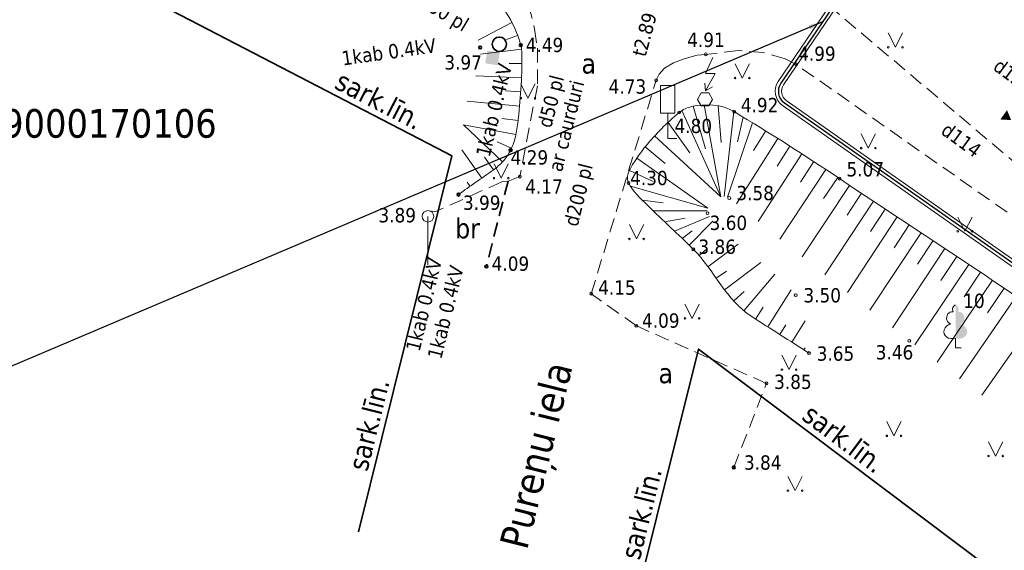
# Model space of a CAD drawing. Header units: metres. Extents: x 479801 to 960259, y 275948 to 557431.
# Tile 18 of 48: x 483288 to 483323, y 276176 to 276195. Entities that reach past the tile are written whole.
import ezdxf
from ezdxf.enums import TextEntityAlignment as Align

# ---------------------------------------------------------------- set-up
doc = ezdxf.new("R2010")
doc.units = ezdxf.units.M
doc.linetypes.add('ADTI_0', pattern=[2, 1, 1])
doc.linetypes.add('ADTI_2', pattern=[0.75, 0.5, -0.25])
for name, color, linetype, lineweight in [('APGR_SARK_####_####_#', 1, 'ADTI_0', 35), ('APGR_SARK_####_TKST_#', 240, 'ADTI_0', 9), ('APGS_VADV_ZSPR_TKST_#', 240, 'ADTI_0', 9), ('CELI_CAPM_####_####_#', 7, 'ADTI_2', 35), ('CELI_CMAL_####_####_#', 7, 'ADTI_2', 9), ('CELI_CSEG_####_TKST_#', 7, 'ADTI_0', 9), ('CELI_ELEM_####_####_#', 7, 'ADTI_0', 9), ('CELI_IELA_####_TKST_#', 7, 'ADTI_0', 35), ('CKOM_ELEM_####_####_#', 135, 'ADTI_0', 9), ('ELEK_ELEM_####_####_#', 7, 'ADTI_0', 35), ('ELEK_VADV_ZSPR_TKST_#', 7, 'ADTI_0', 9), ('GAZE_VADP_VSP2_TKST_#', 240, 'ADTI_0', 9), ('Layer2', 141, 'Continuous', 13), ('NORB_ELEM_####_####_#', 7, 'ADTI_0', 9), ('NORB_ZOGS_BARJ_####_#', 7, 'ADTI_0', 9), ('RELJ_AATZ_####_TKST_#', 7, 'ADTI_0', 9), ('RELJ_ELEM_####_####_#', 7, 'ADTI_0', 35), ('RELJ_NOGA_####_####_#', 7, 'ADTI_0', 9), ('TERT_ELEM_####_####_#', 3, 'ADTI_0', 9), ('UDTK_VADP_UDEN_TKST_I', 120, 'ADTI_0', 9), ('vadi', 1, 'Continuous', 0)]:
    doc.layers.add(name, color=color, linetype=linetype, lineweight=lineweight)
for name, color, linetype, lineweight, true_color in [('DREN_VADP_####_TKST_#', 7, 'ADTI_0', 9, 0x965c00), ('ELEK_VADP_ZSPR_PROJ', 7, 'ELEK_VADP_ZSPR_PROJ ---- W1 ---- W1 ---- W1 ----', 30, 0x7c00a5), ('ROBZ_UZMR_####_TKST_#', 4, 'ADTI_0', 20, 0x00ffff), ('SAKT_ELEM_####_####_#', 7, 'ADTI_0', 35, 0x00b400), ('SKAN_VADP_PAST_TKST_I', 7, 'ADTI_0', 9, 0xb46600), ('TERT_DIAM_####_TKST_#', 7, 'ADTI_0', 9, 0x00e100), ('UDTK_VADP_NEDR_TKST_#', 7, 'ADTI_0', 9, 0xc0c0c0)]:
    doc.layers.add(name, color=color, linetype=linetype, lineweight=lineweight, true_color=true_color)
doc.styles.get("Standard").update_dxf_attribs({"font": 'wromlats.shx'})
doc.styles.add('Tahoma_05_CB', font='tahoma.ttf', dxfattribs={"height": 0.5})
doc.styles.add('Tahoma_05_LB', font='tahoma.ttf', dxfattribs={"height": 0.5})
doc.styles.add('Tahoma_05_LT', font='tahoma.ttf', dxfattribs={"height": 0.5})
doc.styles.add('Tahoma_07_CB', font='tahoma.ttf', dxfattribs={"height": 0.7})
doc.styles.add('Tahoma_07_CC', font='tahoma.ttf', dxfattribs={"height": 0.7})
doc.styles.add('Tahoma_1_LB', font='tahoma.ttf', dxfattribs={"height": 1})
doc.linetypes.add('ELEK_VADP_ZSPR_PROJ ---- W1 ---- W1 ---- W1 ----', pattern='A,10,-1,["W1",Standard,S=0.7,R=0,X=-0.7,Y=-0.35],-1,0', length=12)
doc.dimstyles.new('ISO-25', dxfattribs={"dimtxt": 2.5, "dimasz": 2.5, "dimexe": 1.25, "dimexo": 0.625, "dimtad": 1, "dimtxsty": 'Standard', "dimcen": 2.5, "dimadec": 0, "dimazin": 0, "dimtfac": 1, "dimtmove": 0, "dimatfit": 3, "dimfxl": 1, "dimarcsym": 0})

# ---------------------------------------------------------------- blocks, each defined once
blk = doc.blocks.new('PKT')
at = {"layer": 'RELJ_ELEM_####_####_#', "color": 7, "linetype": 'Continuous', "lineweight": 35}
blk.add_circle((0, 0), 0.05, dxfattribs=at)
blk = doc.blocks.new('STKABGUZM')
at = {"layer": 'SAKT_ELEM_####_####_#', "color": 5, "linetype": 'Continuous', "lineweight": 9, "true_color": 0x0000ff}
blk.add_solid([(-0.213, 0), (0.107, 0.2), (0.107, -0.2)], dxfattribs=at)
blk = doc.blocks.new('PKT_1')
at = {"layer": 'RELJ_ELEM_####_####_#', "color": 7, "linetype": 'Continuous', "lineweight": 20, "ltscale": 0.7}
blk.add_circle((0, 0), 0.05, dxfattribs=at)
blk = doc.blocks.new('LAPUKO')
at = {"layer": 'TERT_ELEM_####_####_#', "linetype": 'Continuous', "lineweight": 9, "true_color": 0x00e100}
h = blk.add_hatch(color=92, dxfattribs=at)
edge = h.paths.add_edge_path()
edge.add_line((0, 1.5), (0, 0.347))
edge.add_ellipse((0.09, 0.593), major_axis=(-0.307, 0.095), ratio=0.814445, start_angle=87.7296, end_angle=270)
edge.add_ellipse((0.128, 1.055), major_axis=(0.039, -0.212), ratio=0.861323, start_angle=0, end_angle=180)
edge.add_line((0.09, 1.268), (0.089, 1.269))
edge.add_ellipse((0, 1.35), major_axis=(0, -0.15), ratio=0.707107, start_angle=57.0494, end_angle=179.7836)
at = {"layer": 'TERT_ELEM_####_####_#', "color": 92, "linetype": 'Continuous', "lineweight": 9, "true_color": 0x00e100}
for p, q in [((0, 0.347), (0, 0)), ((0, 0), (0.2, 0))]:
    blk.add_line(p, q, dxfattribs=at)
at = {"layer": 'TERT_ELEM_####_####_#', "color": 92, "linetype": 'Continuous', "lineweight": 9, "true_color": 0x00e100, "extrusion": (0, 0, -1)}
for centre, major_axis, ratio, start_param, end_param in [((0, 1.35), (0, -0.15), 0.707107, 0.995701, 3.137816), ((-0.128, 1.055), (-0.039, -0.212), 0.861323, 0, 3.141593)]:
    blk.add_ellipse(centre, major_axis=major_axis, ratio=ratio, start_param=start_param, end_param=end_param, dxfattribs=at)
at = {"layer": 'TERT_ELEM_####_####_#', "color": 92, "linetype": 'Continuous', "lineweight": 9, "true_color": 0x00e100}
blk.add_ellipse((-0.09, 0.593), major_axis=(0.307, 0.095), ratio=0.814445, start_param=1.570796, end_param=4.752015, dxfattribs=at)
blk = doc.blocks.new('CZIME')
at = {"layer": 'CELI_ELEM_####_####_#', "color": 7, "linetype": 'Continuous', "lineweight": 9}
for p, q in [((0.246, 1.847), (-0.254, 1.847)), ((-0.254, 0.878), (-0.254, 1.847)), ((0.246, 0.878), (0.246, 1.847)), ((0.246, 0.878), (-0.254, 0.878)), ((0, 0.878), (0, 0)), ((0, 0), (0.315, 0))]:
    blk.add_line(p, q, dxfattribs=at)
blk = doc.blocks.new('KABST')
at = {"layer": 'CKOM_ELEM_####_####_#', "color": 7, "linetype": 'Continuous', "lineweight": 9}
blk.add_line((0.023, 0.3), (0.264, 0.439), dxfattribs=at)
blk.add_lwpolyline([(0.272, 1.462), (0.023, 0.899), (0.359, 0.899), (0.023, 0.3), (0.001, 0.57)], dxfattribs=at)
blk.add_lwpolyline([(-0.133, -0.23), (0.133, -0.23), (0.266, 0), (0.133, 0.231), (-0.133, 0.231), (-0.266, 0), (-0.133, -0.23)], close=True, dxfattribs=at)
blk = doc.blocks.new('BARJST')
at = {"layer": 'NORB_ELEM_####_####_#', "color": 52, "linetype": 'Continuous', "lineweight": 9, "true_color": 0xe1e100}
blk.add_circle((0, 0), 0.202, dxfattribs=at)
blk = doc.blocks.new('ELKST')
at = {"layer": 'ELEK_ELEM_####_####_#', "color": 7, "linetype": 'Continuous', "lineweight": 35}
blk.add_circle((0, 0), 0.25, dxfattribs=at)
blk = doc.blocks.new('ELSKAM')
at = {"layer": 'ELEK_ELEM_####_####_#', "color": 56, "linetype": 'Continuous', "lineweight": 9, "true_color": 0x878700}
blk.add_solid([(0.2235, -0.22), (-0.2235, -0.22), (0.2235, 0.22), (-0.2235, 0.22)], dxfattribs=at)
blk = doc.blocks.new('MAURS')
at = {"layer": 'TERT_ELEM_####_####_#', "color": 92, "linetype": 'Continuous', "lineweight": 9, "true_color": 0x00e100}
for p, q in [((-0.25, 0.5), (0, 0)), ((0, 0), (0.25, 0.5))]:
    blk.add_line(p, q, dxfattribs=at)
for centre, radius in [((-0.25, 0), 0.028), ((0.25, 0), 0.0263)]:
    blk.add_circle(centre, radius, dxfattribs=at)

msp = doc.modelspace()

# ---------------------------------------------------------------- linework, layer by layer
at = {"layer": 'APGR_SARK_####_####_#'}
for points in [[(483243.37322, 276210.99201), (483252.312, 276216.258), (483302.711, 276190.14), (483303.23006, 276189.87101), (483299.96592, 276176.72363)], [(483309.66739, 276174.31501), (483311.85206, 276183.11445), (483369.70939, 276139.60912), (483381.08438, 276130.59084), (483405.39463, 276103.04907), (483489.58986, 275965.66643), (483488.64648, 275958.34382)]]:
    msp.add_lwpolyline(points, dxfattribs=at)
at = {"layer": 'CELI_CAPM_####_####_#'}
msp.add_lwpolyline([(483305.191, 276188.993), (483304.43472, 276186.00301)], dxfattribs=at)
at = {"layer": 'CELI_CMAL_####_####_#'}
for points in [[(483327.8417, 276184.85906), (483324.235, 276188.529), (483311.47793, 276199.30055)], [(483305.913, 276195.162), (483306.11624, 276194.31923), (483306.21727, 276193.64568), (483306.21982, 276192.3248), (483305.603, 276189.15), (483305.191, 276188.993)], [(483343.15288, 276172.10315), (483338.43416, 276176.27022), (483327.20811, 276184.14041), (483323.265, 276187.474), (483315.27, 276193.074), (483314.88624, 276193.27083), (483314.12982, 276193.49476), (483313.2488, 276193.5557), (483312.11, 276193.426), (483311.80673, 276193.39146), (483311.35148, 276193.26606), (483310.98318, 276193.13042), (483310.67116, 276192.9436), (483310.47678, 276192.73374), (483310.374, 276192.519)], [(483313.09041, 276178.979), (483314.233, 276181.917), (483309.683, 276183.929), (483308.101, 276185.053), (483310.374, 276192.519)], [(483305.191, 276188.993), (483304.977, 276188.965), (483302.628, 276187.912), (483302.43594, 276187.95086)]]:
    msp.add_lwpolyline(points, dxfattribs=at)
at = {"layer": 'ELEK_VADP_ZSPR_PROJ', "color": 230, "lineweight": 30, "ltscale": 0.7, "flags": 128}
msp.add_lwpolyline([(483296.755, 276211.465), (483296.49132, 276210.99846, 0.4166764), (483296.68425, 276210.3151), (483318.15001, 276198.41979, -0.4409165), (483318.32136, 276197.70165), (483314.73457, 276192.41732, 0.4097941), (483314.86125, 276191.7271), (483333.67163, 276178.53981, -0.36039376), (483333.84028, 276177.92458, 0.05121987), (483333.80795, 276177.82765), (483333.77977, 276177.70135)], format="xyb", dxfattribs=at)
at = {"layer": 'Layer2', "ltscale": 0.7, "flags": 128}
for points in [[(483296.65924, 276211.51912), (483296.34097, 276210.95601, 0.4166764), (483296.53391, 276210.27265), (483318.09669, 276198.32358, -0.4409165), (483318.23034, 276197.76342), (483314.64356, 276192.47909, 0.4097941), (483314.7981, 276191.63703), (483333.60849, 276178.44974, -0.36039376), (483333.74003, 276177.96986, 0.05121987), (483333.70059, 276177.85161), (483333.67241, 276177.72531)], [(483296.85076, 276211.41088), (483296.64166, 276211.04091, 0.4166764), (483296.8346, 276210.35755), (483318.20333, 276198.516, -0.4409165), (483318.41237, 276197.63987), (483314.82559, 276192.35554, 0.4097941), (483314.9244, 276191.81717), (483333.73478, 276178.62988, -0.36039376), (483333.94053, 276177.8793, 0.05121987), (483333.91531, 276177.8037), (483333.88713, 276177.6774)]]:
    msp.add_lwpolyline(points, format="xyb", dxfattribs=at)
at = {"layer": 'NORB_ZOGS_BARJ_####_#'}
msp.add_lwpolyline([(483302.39, 276187.76), (483302.39, 276186.05285)], dxfattribs=at)
at = {"layer": 'RELJ_NOGA_####_####_#'}
for p, q in [((483305.32365, 276194.54483), (483304.15241, 276193.92518)), ((483305.52784, 276194.08885), (483305.13586, 276193.94498)), ((483305.66473, 276193.60903), (483304.22739, 276193.42844)), ((483305.67592, 276193.10929), (483305.22967, 276193.10717)), ((483305.66674, 276192.60941), (483304.06866, 276192.6719)), ((483305.63547, 276192.11042), (483305.11937, 276192.15081)), ((483305.59297, 276191.61224), (483303.76019, 276191.78609)), ((483312.09697, 276190.1243), (483311.66287, 276191.60969)), ((483312.63578, 276188.43792), (483312.05808, 276191.65661)), ((483312.65197, 276190.33928), (483312.54419, 276191.62336)), ((483312.63578, 276188.43792), (483311.27142, 276191.45783)), ((483312.74847, 276188.45707), (483313.0893, 276191.42904)), ((483313.21592, 276190.36167), (483313.41742, 276191.23282)), ((483305.46674, 276190.62071), (483303.6381, 276190.9651)), ((483303.6381, 276190.9651), (483304.9997, 276189.66607)), ((483305.54272, 276191.11478), (483304.97957, 276191.17795)), ((483311.54786, 276189.98035), (483310.78984, 276191.04698)), ((483312.8737, 276188.43577), (483313.74538, 276191.03393)), ((483310.32103, 276190.57051), (483312.63578, 276188.43792)), ((483314.20625, 276190.75005), (483313.77928, 276190.06193)), ((483305.31442, 276190.14561), (483304.80946, 276190.36342)), ((483309.99063, 276190.19527), (483310.69196, 276189.60792)), ((483314.63004, 276190.48472), (483313.18498, 276188.19852)), ((483315.05211, 276190.21666), (483314.60397, 276189.51864)), ((483304.27429, 276189.09775), (483303.5735, 276190.08797)), ((483315.47244, 276189.94588), (483313.93671, 276187.57471)), ((483304.68236, 276189.38668), (483304.36651, 276189.82528)), ((483309.69726, 276189.7906), (483312.18191, 276188.04428)), ((483315.89142, 276189.67301), (483315.41839, 276188.95091)), ((483309.43797, 276189.36398), (483310.2688, 276188.98189)), ((483316.30894, 276189.39792), (483314.69854, 276186.96267)), ((483303.86616, 276188.80891), (483303.76104, 276188.95745)), ((483317.14101, 276188.84325), (483315.47766, 276186.34737)), ((483316.7252, 276189.12093), (483316.23232, 276188.38268)), ((483312.18191, 276188.04428), (483309.47344, 276188.81119)), ((483317.55732, 276188.56632), (483317.05256, 276187.8064)), ((483310.62297, 276188.23333), (483309.88588, 276188.33016)), ((483317.97391, 276188.28982), (483316.27152, 276185.71953)), ((483312.15567, 276187.95678), (483310.26533, 276187.95678)), ((483318.39085, 276188.01385), (483317.87372, 276187.23174)), ((483311.39281, 276187.70037), (483310.66992, 276187.57033)), ((483312.2374, 276187.7559), (483311.02111, 276187.239)), ((483311.52825, 276186.75106), (483312.35497, 276187.5927)), ((483318.80795, 276187.73812), (483317.062, 276185.09503)), ((483319.22515, 276187.46254), (483318.69451, 276186.65923)), ((483311.63451, 276187.25699), (483311.28425, 276186.98848)), ((483319.64224, 276187.18679), (483317.84974, 276184.47634)), ((483312.184, 276185.99785), (483313.24388, 276186.78182)), ((483320.05929, 276186.91099), (483319.51503, 276186.08801)), ((483311.87337, 276186.3895), (483312.146, 276186.62196)), ((483320.47607, 276186.63477), (483318.63734, 276183.86328)), ((483312.77024, 276185.18775), (483314.03775, 276186.14368)), ((483321.30848, 276186.08062), (483319.42183, 276183.26065)), ((483320.89245, 276186.35796), (483320.3335, 276185.51891)), ((483312.47629, 276185.59219), (483312.83394, 276185.84758)), ((483313.44501, 276184.45272), (483314.52538, 276185.7332)), ((483321.72384, 276185.80227), (483321.15151, 276184.94994)), ((483322.13855, 276185.52295), (483320.21037, 276182.66405)), ((483313.08673, 276184.80087), (483313.45768, 276185.13135)), ((483314.27574, 276183.8973), (483315.10022, 276185.19079)), ((483322.55246, 276185.24246), (483321.96557, 276184.38224)), ((483322.96542, 276184.96056), (483320.9907, 276182.08152)), ((483313.85411, 276184.16605), (483314.11891, 276184.58149)), ((483323.78814, 276184.39213), (483321.77172, 276181.50401)), ((483315.11901, 276183.3598), (483315.5916, 276184.10124)), ((483314.69737, 276183.62855), (483314.91102, 276183.96374)), ((483315.54064, 276183.09105), (483315.58304, 276183.15757))]:
    msp.add_line(p, q, dxfattribs=at)
for points, knots in [([(483342.14096, 276178.34933), (483341.1359, 276179.34157), (483340.13085, 276180.33381), (483339.12579, 276181.32605), (483337.90675, 276182.52955), (483336.5961, 276183.638), (483335.306, 276184.764), (483333.80941, 276186.07023), (483332.02628, 276187.03275), (483330.58266, 276188.40153), (483328.75599, 276190.13349), (483327.29443, 276192.20823), (483325.558, 276194.028), (483323.24227, 276196.45489), (483320.9382, 276198.89234), (483318.405, 276201.102), (483317.86132, 276201.57624), (483317.22391, 276201.91782), (483316.64206, 276202.34856), (483316.38065, 276202.54208), (483316.13033, 276202.72963), (483315.91, 276202.985), (483315.56865, 276203.38065), (483315.59305, 276204.04734), (483315.835, 276204.486), (483316.61511, 276205.90036), (483317.39522, 276207.31473), (483318.17533, 276208.72909)], [0, 0, 0, 0, 0.09988388, 0.09988388, 0.09988388, 0.22103423, 0.22103423, 0.22103423, 0.36157627, 0.36157627, 0.36157627, 0.53940841, 0.53940841, 0.53940841, 0.7765691, 0.7765691, 0.7765691, 0.82746921, 0.82746921, 0.82746921, 0.85033693, 0.85033693, 0.85033693, 0.88576601, 0.88576601, 0.88576601, 1, 1, 1, 1]), ([(483303.45803, 276188.52007), (483303.86272, 276188.80648), (483304.26742, 276189.09289), (483304.67212, 276189.3793), (483304.79733, 276189.46792), (483304.9096, 276189.57239), (483305.01702, 276189.68396), (483305.07137, 276189.7404), (483305.11653, 276189.80248), (483305.16082, 276189.86707), (483305.20613, 276189.93315), (483305.24679, 276189.99983), (483305.2812, 276190.07265), (483305.36401, 276190.2479), (483305.42924, 276190.42711), (483305.46576, 276190.61549), (483305.50174, 276190.80107), (483305.5295, 276190.98667), (483305.54938, 276191.17412), (483305.59105, 276191.56699), (483305.62647, 276191.95973), (483305.65318, 276192.35342), (483305.67976, 276192.7453), (483305.6797, 276193.13918), (483305.67002, 276193.5317), (483305.66821, 276193.60495), (483305.65776, 276193.67736), (483305.63774, 276193.74922), (483305.55259, 276194.05487), (483305.43859, 276194.34243), (483305.2851, 276194.61553), (483304.90973, 276195.28341), (483304.48899, 276195.91727), (483304.11963, 276196.58369), (483303.99633, 276196.80617), (483303.88138, 276197.03346), (483303.75678, 276197.2556), (483303.69454, 276197.36656), (483303.62782, 276197.4745), (483303.55687, 276197.58044), (483303.52111, 276197.63386), (483303.48098, 276197.68352), (483303.44015, 276197.73325), (483303.39863, 276197.78383), (483303.35494, 276197.83142), (483303.30763, 276197.87705), (483302.43481, 276198.71888), (483301.49465, 276199.46306), (483300.45639, 276200.08703), (483299.43071, 276200.70343), (483298.39273, 276201.27432), (483297.30207, 276201.74541), (483296.2062, 276202.21875), (483295.10827, 276202.68654), (483294.01291, 276203.16064), (483293.46517, 276203.39771), (483292.91691, 276203.63349), (483292.37035, 276203.87345), (483291.82502, 276204.11287), (483291.29021, 276204.37551), (483290.75717, 276204.64115), (483290.36248, 276204.83783), (483289.96972, 276205.03809), (483289.5757, 276205.2361), (483289.1822, 276205.43385), (483288.79484, 276205.63966), (483288.39107, 276205.8208), (483288.07348, 276205.96329), (483287.72479, 276206.01168), (483287.38712, 276206.08885)], [0, 0, 0, 0, 0.05145473, 0.05145473, 0.05145473, 0.06737478, 0.06737478, 0.06737478, 0.07542895, 0.07542895, 0.07542895, 0.08367051, 0.08367051, 0.08367051, 0.1035055, 0.1035055, 0.1035055, 0.12304603, 0.12304603, 0.12304603, 0.16400106, 0.16400106, 0.16400106, 0.20476695, 0.20476695, 0.20476695, 0.21237427, 0.21237427, 0.21237427, 0.24473158, 0.24473158, 0.24473158, 0.32386053, 0.32386053, 0.32386053, 0.35027762, 0.35027762, 0.35027762, 0.36347295, 0.36347295, 0.36347295, 0.370125, 0.370125, 0.370125, 0.37688992, 0.37688992, 0.37688992, 0.50168666, 0.50168666, 0.50168666, 0.62497035, 0.62497035, 0.62497035, 0.74884203, 0.74884203, 0.74884203, 0.81078536, 0.81078536, 0.81078536, 0.87258926, 0.87258926, 0.87258926, 0.91835111, 0.91835111, 0.91835111, 0.96405256, 0.96405256, 0.96405256, 1, 1, 1, 1]), ([(483338.67504, 276173.62267), (483338.06603, 276174.02245), (483337.45701, 276174.42222), (483336.848, 276174.822), (483336.26649, 276175.20372), (483335.39257, 276174.4601), (483334.762, 276174.764), (483334.03999, 276175.11197), (483333.3701, 276175.5597), (483332.81464, 276176.14859), (483332.47858, 276176.50487), (483332.20411, 276176.89559), (483331.869, 276177.242), (483330.07715, 276179.09428), (483328.35871, 276181.03748), (483326.28773, 276182.58964), (483323.20534, 276184.89983), (483319.98327, 276186.9407), (483316.788, 276189.079), (483315.57533, 276189.89053), (483314.36711, 276190.6694), (483313.103, 276191.421), (483312.6676, 276191.67987), (483312.08732, 276191.70665), (483311.60962, 276191.59826), (483311.4581, 276191.56388), (483311.30885, 276191.49734), (483311.18, 276191.391), (483310.73211, 276191.02134), (483310.37264, 276190.64292), (483310.00896, 276190.21716), (483309.9353, 276190.13093), (483309.87219, 276190.04316), (483309.80755, 276189.94844), (483309.59636, 276189.63898), (483309.25656, 276189.22646), (483309.407, 276188.927), (483309.54871, 276188.64492), (483309.83093, 276188.38574), (483310.07777, 276188.14075), (483310.60598, 276187.6165), (483311.15391, 276187.12977), (483311.672, 276186.608), (483312.40213, 276185.87269), (483312.8392, 276184.81296), (483313.71525, 276184.25456), (483314.38283, 276183.82904), (483315.05042, 276183.40352), (483315.718, 276182.978)], [0, 0, 0, 0, 0.04801574, 0.04801574, 0.04801574, 0.09386296, 0.09386296, 0.09386296, 0.14635848, 0.14635848, 0.14635848, 0.17811853, 0.17811853, 0.17811853, 0.34793974, 0.34793974, 0.34793974, 0.60069707, 0.60069707, 0.60069707, 0.69662389, 0.69662389, 0.69662389, 0.7296638, 0.7296638, 0.7296638, 0.74014355, 0.74014355, 0.74014355, 0.77657176, 0.77657176, 0.77657176, 0.78394978, 0.78394978, 0.78394978, 0.80805456, 0.80805456, 0.80805456, 0.8307607, 0.8307607, 0.8307607, 0.87934813, 0.87934813, 0.87934813, 0.94782123, 0.94782123, 0.94782123, 1, 1, 1, 1])]:
    msp.add_open_spline(points, degree=3, knots=knots, dxfattribs=at)

# ---------------------------------------------------------------- block references
at = {"layer": 'CELI_ELEM_####_####_#', "color": 2, "linetype": 'Continuous', "lineweight": 9, "ltscale": 0.7, "true_color": 0xffff00}
msp.add_blockref('CZIME', (483310.784, 276190.486), dxfattribs=at)
at = {"layer": 'CKOM_ELEM_####_####_#', "color": 7, "linetype": 'Continuous', "lineweight": 9, "ltscale": 0.7, "true_color": 0xffffff}
msp.add_blockref('KABST', (483312.081, 276191.852), dxfattribs=at)
at = {"layer": 'ELEK_ELEM_####_####_#', "color": 30, "linetype": 'Continuous', "lineweight": 20, "ltscale": 0.7, "true_color": 0xff7f00}
msp.add_blockref('ELKST', (483304.887, 276193.779), dxfattribs=at)
at = {"layer": 'ELEK_ELEM_####_####_#', "color": 56, "linetype": 'Continuous', "lineweight": 9, "ltscale": 0.7, "true_color": 0x878700, "rotation": 261.472322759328}
msp.add_blockref('ELSKAM', (483304.647, 276193.3), dxfattribs=at)
at = {"layer": 'NORB_ELEM_####_####_#', "color": 52, "linetype": 'Continuous', "lineweight": 9, "ltscale": 0.7, "true_color": 0xe1e100}
msp.add_blockref('BARJST', (483302.39, 276187.76), dxfattribs=at)
at = {"layer": 'RELJ_ELEM_####_####_#', "color": 7, "linetype": 'Continuous', "lineweight": 20, "ltscale": 0.7, "true_color": 0xffffff}
for name, p in [('PKT', (483304.21482, 276193.66443)), ('PKT', (483305.63774, 276193.74922)), ('PKT_1', (483312.11, 276193.426)), ('PKT_1', (483315.27, 276193.074)), ('PKT_1', (483310.374, 276192.519)), ('PKT_1', (483311.18, 276191.391)), ('PKT_1', (483313.103, 276191.421)), ('PKT', (483305.2812, 276190.07265)), ('PKT_1', (483305.603, 276189.15)), ('PKT_1', (483309.407, 276188.927)), ('PKT_1', (483316.788, 276189.079)), ('PKT', (483303.45803, 276188.52007)), ('PKT_1', (483312.933, 276188.401)), ('PKT_1', (483312.171, 276187.871)), ('PKT_1', (483311.672, 276186.608)), ('PKT', (483304.43472, 276186.00301)), ('PKT_1', (483308.101, 276185.053)), ('PKT_1', (483315.255, 276185.002)), ('PKT_1', (483309.683, 276183.929)), ('PKT_1', (483319.23, 276183.407)), ('PKT_1', (483315.718, 276182.978)), ('PKT_1', (483314.233, 276181.917)), ('PKT', (483313.09041, 276178.979))]:
    msp.add_blockref(name, p, dxfattribs=at)
at = {"layer": 'SAKT_ELEM_####_####_#', "color": 5, "linetype": 'Continuous', "lineweight": 9, "ltscale": 0.7, "true_color": 0x0000ff, "rotation": 144.6182178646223}
msp.add_blockref('STKABGUZM', (483322.61971, 276191.25005), dxfattribs=at)
at = {"layer": 'TERT_ELEM_####_####_#', "color": 92, "linetype": 'Continuous', "lineweight": 9, "ltscale": 0.7, "true_color": 0x00e100}
for name, p in [('MAURS', (483318.74225, 276193.67294)), ('MAURS', (483313.38398, 276192.59566)), ('MAURS', (483305.8886, 276191.89399)), ('MAURS', (483317.79513, 276190.14652)), ('MAURS', (483304.9516, 276189.09563)), ('MAURS', (483309.68865, 276186.969)), ('MAURS', (483321.17595, 276187.23671)), ('MAURS', (483311.63112, 276184.19228)), ('LAPUKO', (483320.849, 276183.155)), ('MAURS', (483315.02235, 276182.40003)), ('MAURS', (483318.69265, 276180.08197)), ('MAURS', (483322.24966, 276179.37517)), ('MAURS', (483315.23219, 276178.1657))]:
    msp.add_blockref(name, p, dxfattribs=at)

# ---------------------------------------------------------------- texts
at = {"layer": 'APGR_SARK_####_TKST_#', "style": 'Tahoma_07_CB'}
for rotation, p in [(332.6057, (483300.52487, 276191.50943)), (76.056903, (483300.66068, 276180.3935)), (323.058977, (483316.73026, 276179.70907)), (76.056903, (483310.19009, 276177.29187))]:
    msp.add_text('sark.līn.', height=0.7, rotation=rotation, dxfattribs=at).set_placement(p, align=Align.CENTER)
at = {"layer": 'APGS_VADV_ZSPR_TKST_#', "style": 'Tahoma_05_CB'}
msp.add_text('1kab 0.4kV', height=0.5, rotation=76.248255, dxfattribs=at).set_placement((483302.49015, 276184.6162), align=Align.CENTER)
at = {"layer": 'CELI_CSEG_####_TKST_#', "style": 'Tahoma_07_CC'}
for s, p in [('a', (483308.0159, 276193.10446)), ('br', (483303.7761, 276187.34001)), ('a', (483310.70982, 276182.27411))]:
    msp.add_text(s, height=0.7, dxfattribs=at).set_placement(p, align=Align.MIDDLE_CENTER)
at = {"layer": 'CELI_IELA_####_TKST_#', "style": 'Tahoma_1_LB'}
msp.add_text('Pureņu iela', height=1, rotation=76.056903, dxfattribs=at).set_placement((483305.85449, 276176.06194))
at = {"layer": 'DREN_VADP_####_TKST_#', "style": 'Tahoma_05_CB'}
msp.add_text('d300 pl', height=0.5, rotation=329.199407, dxfattribs=at).set_placement((483302.66628, 276194.77314), align=Align.CENTER)
at = {"layer": 'ELEK_VADV_ZSPR_TKST_#', "style": 'Tahoma_05_CB'}
for rotation, p in [(8.073033, (483301.05564, 276193.26653)), (76.248255, (483304.94016, 276191.41857))]:
    msp.add_text('1kab 0.4kV', height=0.5, rotation=rotation, dxfattribs=at).set_placement(p, align=Align.CENTER)
msp.add_text('1kab 0.4kV', height=0.5, rotation=76.248255, dxfattribs=at).set_placement((483302.76286, 276184.46849), align=Align.TOP_CENTER)
at = {"layer": 'GAZE_VADP_VSP2_TKST_#', "style": 'Tahoma_05_CB'}
msp.add_text(' d114', height=0.5, rotation=323.925947, dxfattribs=at).set_placement((483320.82958, 276190.2855), align=Align.CENTER)
at = {"layer": 'RELJ_AATZ_####_TKST_#', "style": 'Tahoma_05_LT'}
for s, p in [('4.49', (483305.81072, 276194.00474)), ('4.91', (483311.46033, 276194.18379)), ('4.99', (483315.34109, 276193.70109)), ('3.97', (483302.96274, 276193.3941)), ('4.73', (483308.71168, 276192.55202)), ('4.92', (483313.33517, 276191.90269)), ('4.80', (483311.01772, 276191.17195)), ('4.29', (483305.2812, 276190.07265)), ('5.07', (483317.03306, 276189.65598)), ('4.30', (483309.46323, 276189.35129)), ('4.17', (483305.79299, 276189.05052)), ('3.58', (483313.18012, 276188.82465)), ('3.99', (483303.61454, 276188.4871)), ('3.89', (483300.65977, 276188.05001)), ('3.60', (483312.2426, 276187.78354)), ('3.86', (483311.8534, 276186.94711)), ('4.09', (483304.61794, 276186.3553)), ('4.15', (483308.34612, 276185.51815)), ('3.50', (483315.52683, 276185.24928)), ('4.09', (483309.87905, 276184.36548)), ('3.65', (483315.98983, 276183.20968)), ('3.46', (483318.05553, 276183.25464)), ('3.85', (483314.5013, 276182.22315)), ('3.84', (483313.44462, 276179.39937))]:
    msp.add_text(s, height=0.5, dxfattribs=at).set_placement(p, align=Align.TOP_LEFT)
at = {"layer": 'ROBZ_UZMR_####_TKST_#', "style": 'Tahoma_1_LB'}
msp.add_text('09000170106', height=1, dxfattribs=at).set_placement((483286.74354, 276190.51118))
at = {"layer": 'SKAN_VADP_PAST_TKST_I', "style": 'Tahoma_05_CB'}
for s, rotation, p in [('t2.89', 75.143043, (483310.20406, 276194.05746)), ('d200 pl', 75.86755, (483307.89251, 276188.45292))]:
    msp.add_text(s, height=0.5, rotation=rotation, dxfattribs=at).set_placement(p, align=Align.CENTER)
at = {"layer": 'TERT_DIAM_####_TKST_#', "style": 'Tahoma_05_LB'}
msp.add_text('10', height=0.5, dxfattribs=at).set_placement((483321.11727, 276184.55451))
at = {"layer": 'UDTK_VADP_NEDR_TKST_#', "style": 'Tahoma_05_CB'}
msp.add_text('d150 ķets', height=0.5, rotation=323.617108, dxfattribs=at).set_placement((483323.3057, 276192.04603), align=Align.CENTER)
at = {"layer": 'UDTK_VADP_UDEN_TKST_I', "style": 'Tahoma_05_CB'}
for s, rotation, p in [('d50 pl', 75.528288, (483306.92806, 276191.71966)), ('ar caurduri', 75.937503, (483307.47005, 276190.86272))]:
    msp.add_text(s, height=0.5, rotation=rotation, dxfattribs=at).set_placement(p, align=Align.CENTER)

# ---------------------------------------------------------------- leaders
at = {"layer": 'vadi', "color": 18, "linetype": 'Continuous', "true_color": 0x000000}
msp.add_leader([(483316.19341, 276194.56659), (483284.01517, 276180.90047), (483281.01517, 276180.90047)], dimstyle='ISO-25', override={"dimasz": 0.5, "dimtad": 0}, dxfattribs=at)
at = {"layer": 'vadi', "color": 230, "linetype": 'Continuous', "lineweight": 0}
msp.add_leader([(483333.50622, 276177.42105), (483315.57986, 276170.9091), (483294.99998, 276170.91019)], dimstyle='ISO-25', override={"dimasz": 1.5, "dimtad": 0}, dxfattribs=at)

doc.saveas('drawing.dxf')
